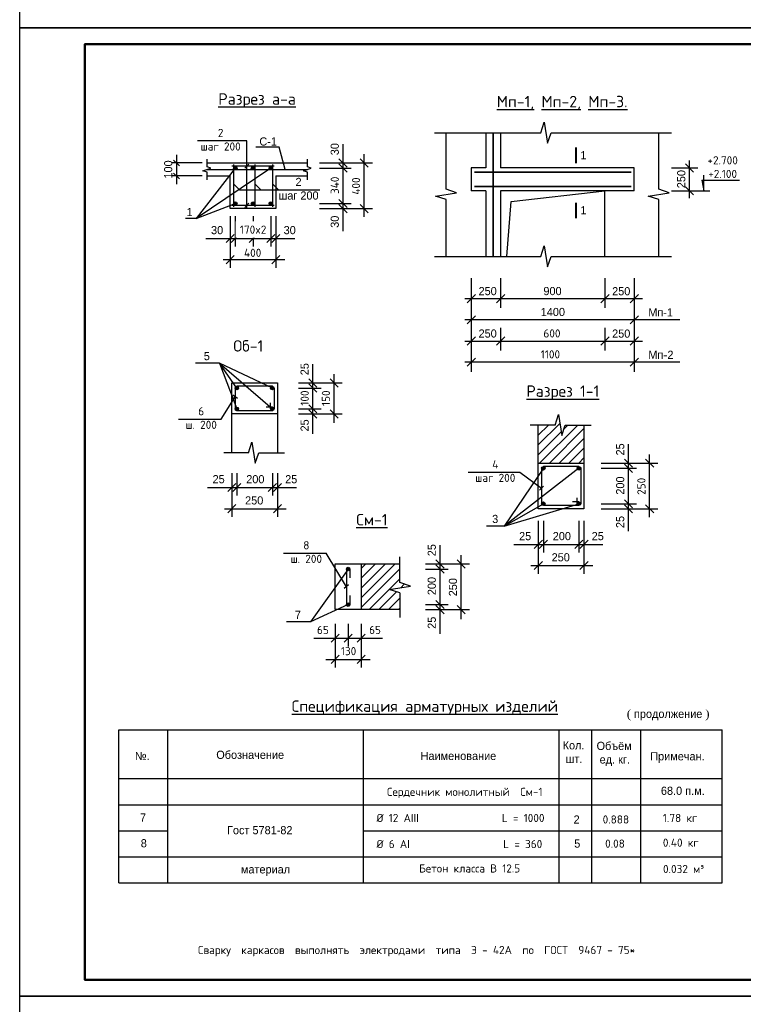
# Model space of a CAD drawing. Header units: millimetres. Extents: x 276090 to 4504742, y 101177 to 478412.
# Tile 9 of 43: x 286610 to 308800, y 160327 to 190527. Entities that reach past the tile are written whole.
import ezdxf

# ---------------------------------------------------------------- set-up
doc = ezdxf.new("R2010")
doc.units = ezdxf.units.MM
doc.header["$LTSCALE"] = 8
doc.styles.add('V@ler@Live', font='isocpeui.ttf', dxfattribs={"height": 250})
doc.dimstyles.new('ISO-25', dxfattribs={"dimtxt": 250, "dimasz": 250, "dimexe": 150, "dimexo": 300, "dimgap": 125, "dimtad": 1, "dimtxsty": 'Standard', "dimblk": 'OBLIQUE', "dimcen": 2.5, "dimdle": 250, "dimadec": 0, "dimazin": 0, "dimtfac": 1, "dimtmove": 0, "dimatfit": 3, "dimldrblk": 'OBLIQUE', "dimfxl": 1, "dimarcsym": 0})

# ---------------------------------------------------------------- blocks, each defined once
blk = doc.blocks.new('_Oblique')
at = {"color": 0, "linetype": 'ByBlock', "lineweight": -2}
blk.add_line((-0.5, -0.5), (0.5, 0.5), dxfattribs=at)
blk = doc.blocks.new('*D220')
at = {"color": 0, "linetype": 'ByBlock', "lineweight": -2, "ltscale": 8, "transparency": 16777216}
for p, q in [((291416, 186383), (291416, 185483)), ((292205, 186133), (291266, 186133)), ((292205, 185733), (291266, 185733))]:
    blk.add_line(p, q, dxfattribs=at)
at = {"layer": 'Defpoints', "color": 0, "linetype": 'ByBlock', "lineweight": -2, "ltscale": 8, "transparency": 16777216}
for p in [(292355, 186133), (291416, 185733), (292355, 185733)]:
    blk.add_point(p, dxfattribs=at)
at = {"color": 0, "linetype": 'ByBlock', "lineweight": -2, "ltscale": 8, "transparency": 16777216, "xscale": 180, "yscale": 180, "zscale": 180}
for p, rotation in [((291416, 186133), 90), ((291416, 185733), 270)]:
    blk.add_blockref('_Oblique', p, dxfattribs=dict(at, rotation=rotation))
at = {"color": 0, "linetype": 'ByBlock', "lineweight": -2, "ltscale": 8, "transparency": 16777216, "insert": (291166, 185933), "char_height": 250, "attachment_point": 5, "rotation": 90}
blk.add_mtext('100', dxfattribs=at)

msp = doc.modelspace()

# ---------------------------------------------------------------- hatches: boundary and pattern name
at = {"ltscale": 8}
h = msp.add_hatch(color=256, dxfattribs=at)
h.dxf.hatch_style = 1
h.paths.add_polyline_path([(293277.989, 185977.494, -1), (293167.249, 185977.494, -1)])
h = msp.add_hatch(color=256, dxfattribs=at)
h.dxf.hatch_style = 1
h.paths.add_polyline_path([(293711.879, 185977.494, 1), (293822.619, 185977.494, 1)])
h = msp.add_hatch(color=256, dxfattribs=at)
h.dxf.hatch_style = 1
h.paths.add_polyline_path([(294256.509, 185977.494, 1), (294367.249, 185977.494, 1)])
h = msp.add_hatch(color=256, dxfattribs=at)
h.dxf.hatch_style = 1
h.paths.add_polyline_path([(293277.989, 184888.234, 1), (293167.249, 184888.234, 1)])
h = msp.add_hatch(color=256, dxfattribs=at)
h.dxf.hatch_style = 1
h.paths.add_polyline_path([(293711.879, 184888.234, -1), (293822.619, 184888.234, -1)])
h = msp.add_hatch(color=256, dxfattribs=at)
h.dxf.hatch_style = 1
h.paths.add_polyline_path([(294256.509, 184888.234, -1), (294367.249, 184888.234, -1)])
h = msp.add_hatch(color=256, dxfattribs=at)
h.dxf.hatch_style = 1
h.paths.add_polyline_path([(293325.095, 179228.671, -1), (293214.355, 179228.671, -1)])
h = msp.add_hatch(color=256, dxfattribs=at)
h.dxf.hatch_style = 1
h.paths.add_polyline_path([(294303.616, 179228.671, 1), (294414.355, 179228.671, 1)])
h = msp.add_hatch(color=256, dxfattribs=at)
h.dxf.hatch_style = 1
h.paths.add_polyline_path([(293325.095, 178589.41, 1), (293214.355, 178589.41, 1)])
h = msp.add_hatch(color=256, dxfattribs=at)
h.dxf.hatch_style = 1
h.paths.add_polyline_path([(294303.616, 178589.41, -1), (294414.355, 178589.41, -1)])
h = msp.add_hatch(dxfattribs=at)
h.set_pattern_fill('JIS_WOOD,_O', color=256, scale=300)
h.set_pattern_definition([(45, (-74694.48, -14924.19), (-150, 150), [])])
h.paths.add_polyline_path([(303914.043, 178094.678), (303341.696, 178094.678), (303230.474, 177775.91), (303130.227, 178421.791), (303026.659, 178094.678), (302514.043, 178094.678), (302514.043, 176923.203), (303914.043, 176923.203)])
h = msp.add_hatch(color=256, dxfattribs=at)
h.dxf.hatch_style = 1
h.paths.add_polyline_path([(302724.783, 176767.833, -1), (302614.043, 176767.833, -1)])
h = msp.add_hatch(color=256, dxfattribs=at)
h.dxf.hatch_style = 1
h.paths.add_polyline_path([(303703.303, 176767.833, 1), (303814.043, 176767.833, 1)])
h = msp.add_hatch(color=256, dxfattribs=at)
h.dxf.hatch_style = 1
h.paths.add_polyline_path([(302724.783, 175678.572, 1), (302614.043, 175678.572, 1)])
h = msp.add_hatch(color=256, dxfattribs=at)
h.dxf.hatch_style = 1
h.paths.add_polyline_path([(303703.303, 175678.572, -1), (303814.043, 175678.572, -1)])
h = msp.add_hatch(color=256, dxfattribs=at)
h.dxf.hatch_style = 1
h.paths.add_polyline_path([(296683.494, 173622.553, 1), (296683.494, 173733.293, 1)])
h = msp.add_hatch(dxfattribs=at)
h.set_pattern_fill('JIS_WOOD,_O', color=256, scale=300)
h.set_pattern_definition([(45, (-83819.68, -14910), (-150, 150), [])])
h.paths.add_polyline_path([(297083.541, 173833.293), (297083.541, 172433.293), (298271.919, 172433.293), (298271.919, 172945.909), (297944.805, 173049.477), (298590.686, 173149.724), (298271.919, 173260.946), (298271.919, 173833.293)])
h = msp.add_hatch(color=256, dxfattribs=at)
h.dxf.hatch_style = 1
h.paths.add_polyline_path([(296683.494, 172644.033, -1), (296683.494, 172533.293, -1)])

# ---------------------------------------------------------------- linework, layer by layer
at = {"lineweight": -3}
for p, q in [((328610.446, 190276.856), (286610.446, 190276.856)), ((302589.549, 187057.689), (302693.117, 187384.803)), ((302693.117, 187384.803), (302793.364, 186738.922)), ((299326.807, 187057.689), (302589.549, 187057.689)), ((299685.187, 185325.803), (299685.187, 187057.689)), ((300908.298, 187057.689), (300908.298, 185980.2)), ((301133.298, 187057.689), (301133.298, 183268.314)), ((301133.298, 185380.2), (301133.298, 187057.689)), ((301133.298, 187057.689), (301133.298, 185980.2)), ((301358.298, 187057.689), (301358.298, 185980.2)), ((302793.364, 186738.922), (302904.586, 187057.689)), ((302904.586, 187057.689), (306603.599, 187057.689)), ((306206.285, 185325.803), (306206.285, 187057.689)), ((306206.285, 185325.803), (306206.285, 187057.689)), ((300908.298, 185980.2), (300458.298, 185980.2)), ((300458.298, 185980.2), (300458.298, 185280.2)), ((301133.298, 185880.2), (301133.298, 185380.2)), ((305458.298, 185980.2), (301358.298, 185980.2)), ((305458.298, 185280.2), (305458.298, 185980.2)), ((299362.247, 185112.878), (300008.128, 185213.125)), ((300008.128, 185213.125), (299685.187, 185325.803)), ((300908.298, 185280.2), (300458.298, 185280.2)), ((300908.298, 185280.2), (300908.298, 183268.314)), ((305458.298, 185280.2), (301358.298, 185280.2)), ((301358.298, 185280.2), (301358.298, 183268.314)), ((301685.459, 184953.038), (304558.298, 185280.2)), ((304558.298, 183268.314), (304558.298, 185280.2)), ((305883.344, 185112.878), (306529.225, 185213.125)), ((306529.225, 185213.125), (306206.285, 185325.803)), ((299685.187, 185010.631), (299362.247, 185112.878)), ((299685.187, 183268.314), (299685.187, 185010.631)), ((301548.234, 183268.314), (301685.459, 184953.038)), ((306206.285, 185010.631), (305883.344, 185112.878)), ((306206.285, 183268.314), (306206.285, 185010.631)), ((302589.549, 183268.314), (302693.117, 183595.427)), ((302693.117, 183595.427), (302793.364, 182949.546)), ((299326.807, 183268.314), (302589.549, 183268.314)), ((302793.364, 182949.546), (302904.586, 183268.314)), ((302904.586, 183268.314), (306603.599, 183268.314)), ((300458.298, 182603.906), (300458.298, 181023.938)), ((301358.298, 182603.906), (301358.298, 181684.882)), ((304558.298, 182603.906), (304558.298, 181684.882)), ((305458.298, 182603.906), (305458.298, 181023.918)), ((300257.862, 181971.696), (305712.336, 181971.696)), ((300333.298, 181846.696), (300583.298, 182096.696)), ((301233.298, 181846.696), (301483.298, 182096.696)), ((304433.298, 181846.696), (304683.298, 182096.696)), ((305333.298, 181846.696), (305583.298, 182096.696)), ((306850.679, 181321.696), (300257.862, 181321.696)), ((300333.298, 181196.696), (300583.298, 181446.696)), ((300458.298, 181303.906), (300458.298, 179723.938)), ((305333.298, 181196.696), (305583.298, 181446.696)), ((305458.298, 181303.906), (305458.298, 179723.918)), ((301358.298, 181074.896), (301358.298, 180384.882)), ((304558.298, 181074.965), (304558.298, 180384.882)), ((300257.862, 180671.696), (305712.336, 180671.696)), ((300333.298, 180546.696), (300583.298, 180796.696)), ((301233.298, 180546.696), (301483.298, 180796.696)), ((304433.298, 180546.696), (304683.298, 180796.696)), ((305333.298, 180546.696), (305583.298, 180796.696)), ((306850.679, 180021.696), (300257.862, 180021.696)), ((300333.298, 179896.696), (300583.298, 180146.696)), ((305333.298, 179896.696), (305583.298, 180146.696)), ((303026.659, 178094.678), (303130.227, 178421.791)), ((303130.227, 178421.791), (303230.474, 177775.91)), ((303230.474, 177775.91), (303341.696, 178094.678)), ((293626.972, 177245.663), (293730.54, 177572.776)), ((293730.54, 177572.776), (293830.787, 176926.895)), ((293830.787, 176926.895), (293942.009, 177245.663)), ((297944.805, 173049.477), (298590.686, 173149.724)), ((298271.919, 172945.909), (297944.805, 173049.477)), ((298590.686, 173149.724), (298271.919, 173260.946)), ((289653.597, 164049.489), (289653.597, 168749.489)), ((289653.597, 168749.489), (308153.597, 168749.489)), ((291153.597, 164049.489), (291153.597, 168749.489)), ((297153.597, 164049.489), (297153.597, 168749.489)), ((303153.597, 164049.489), (303153.597, 168749.489)), ((304153.597, 164049.489), (304153.597, 168749.489)), ((305653.597, 164049.489), (305653.597, 168749.489)), ((308153.597, 164049.489), (308153.597, 168749.489)), ((289653.597, 167249.489), (308153.597, 167249.489)), ((289653.597, 166449.489), (308153.597, 166449.489)), ((289653.597, 165649.489), (291153.597, 165649.489)), ((297153.597, 165649.489), (308153.597, 165649.489)), ((289653.597, 164849.489), (308153.597, 164849.489)), ((289653.597, 164049.489), (308153.597, 164049.489)), ((328610.446, 160576.856), (286610.446, 160576.856))]:
    msp.add_line(p, q, dxfattribs=at)
at = {"lineweight": 35}
for p, q in [((301133.298, 187057.689), (301133.298, 183268.314)), ((300558.298, 185850.2), (305358.298, 185850.2)), ((300558.298, 185410.2), (305358.298, 185410.2))]:
    msp.add_line(p, q, dxfattribs=at)
for p, q in [((293574.708, 186813.217), (292059.551, 186813.217)), ((293574.708, 184763.299), (293574.708, 186813.217)), ((294571.176, 186618.171), (293848.013, 186618.171)), ((294752.969, 185932.864), (294571.176, 186618.171)), ((292227.638, 185892.088), (292471.907, 185973.64)), ((292354.756, 185851.312), (292227.638, 185892.088)), ((292471.907, 185973.64), (292354.756, 186014.416)), ((295309.447, 185892.088), (295553.716, 185973.64)), ((295436.565, 185851.312), (295309.447, 185892.088)), ((295553.716, 185973.64), (295436.565, 186014.416)), ((293348.504, 185309.847), (295812.163, 185309.847)), ((291477.685, 178276.093), (292783.968, 178276.093)), ((300361.955, 176649.987), (301950.824, 176649.987)), ((294702.218, 174165.304), (296008.502, 174165.304))]:
    msp.add_line(p, q)
at = {"ltscale": 8}
for p, q in [((296525.538, 184044.625), (296525.538, 186713.249)), ((297175.538, 184479.596), (297175.538, 186404.54)), ((292354.756, 186014.416), (292354.756, 186252.014)), ((292354.756, 186132.864), (295436.565, 186132.864)), ((293637.108, 186095.264), (293512.308, 185970.464)), ((295436.565, 186014.416), (295436.565, 186252.014)), ((295805.885, 186132.864), (297425.538, 186132.864)), ((307151.419, 185053.141), (307151.419, 186209.727)), ((292354.756, 185613.714), (292354.756, 185851.312)), ((292354.756, 185732.864), (293067.249, 185732.864)), ((293067.249, 184732.864), (293067.249, 185732.864)), ((294467.249, 185732.864), (294467.249, 184732.864)), ((294467.249, 185732.864), (295436.565, 185732.864)), ((295436.565, 185613.714), (295436.565, 185851.312)), ((295805.885, 185977.494), (296775.538, 185977.494)), ((306602.862, 185980.2), (307401.419, 185980.2)), ((307588.919, 185280.2), (307588.919, 185760.558)), ((293348.504, 185309.847), (293167.249, 185491.103)), ((294003.874, 185309.847), (293822.619, 185491.103)), ((294548.504, 185309.847), (294367.249, 185491.103)), ((307530.845, 185608.325), (308679.147, 185608.325)), ((307530.845, 185608.325), (307588.919, 185280.2)), ((306602.862, 185280.2), (307401.419, 185280.2)), ((307401.419, 185280.2), (307776.419, 185280.2)), ((293637.108, 184895.264), (293512.308, 184770.464)), ((295805.885, 184888.234), (296775.538, 184888.234)), ((294467.249, 184732.864), (293067.249, 184732.864)), ((295805.885, 184732.864), (297425.538, 184732.864)), ((292024.043, 184427.323), (291697.142, 184427.323)), ((293067.249, 184503.511), (293067.249, 182918.144)), ((293222.619, 184503.511), (293222.619, 183568.144)), ((293767.249, 184503.511), (293767.249, 183568.144)), ((294311.879, 184503.511), (294311.879, 183568.144)), ((294467.249, 184503.511), (294467.249, 182918.144)), ((292320.863, 183818.144), (295047.634, 183818.144)), ((292846.887, 183168.144), (294738.925, 183168.144)), ((292735.648, 179987.745), (292000.183, 179987.745)), ((293269.725, 179228.671), (292735.648, 179987.745)), ((292735.648, 179987.745), (293269.725, 178589.41)), ((294358.986, 179228.671), (292735.648, 179987.745)), ((292735.648, 179987.745), (294358.986, 178589.41)), ((295602.424, 177828.697), (295602.424, 179964.426)), ((296252.424, 178165.29), (296252.424, 179655.716)), ((293114.355, 177245.663), (293114.355, 179384.04)), ((293114.355, 179384.04), (294514.355, 179384.04)), ((294514.355, 179384.04), (294514.355, 177245.663)), ((295161.491, 179384.04), (296502.424, 179384.04)), ((295161.491, 179228.671), (295852.424, 179228.671)), ((292783.968, 178276.093), (293216.318, 178959.743)), ((293284.78, 178908.732), (293143.253, 179014.184)), ((295161.491, 178589.41), (295852.424, 178589.41)), ((294514.355, 178434.04), (293114.355, 178434.04)), ((295161.491, 178434.04), (296502.424, 178434.04)), ((303026.659, 178094.678), (302268.698, 178094.678)), ((302514.043, 175523.203), (302514.043, 178094.678)), ((303341.696, 178094.678), (304131.212, 178094.678)), ((303914.043, 178094.678), (303914.043, 175523.203)), ((305278.761, 174834.964), (305278.761, 177503.588)), ((293626.972, 177245.663), (292869.01, 177245.663)), ((293942.009, 177245.663), (294731.525, 177245.663)), ((305928.761, 175269.935), (305928.761, 177194.878)), ((302669.413, 176767.833), (301470.837, 174993.097)), ((303758.673, 176767.833), (301470.837, 174993.097)), ((302514.043, 176923.203), (303914.043, 176923.203)), ((304438.55, 176923.203), (306178.761, 176923.203)), ((304438.55, 176767.833), (305528.761, 176767.833)), ((293114.355, 176619.822), (293114.355, 175278.889)), ((293269.725, 176619.822), (293269.725, 175928.889)), ((294358.986, 176619.822), (294358.986, 175928.889)), ((294514.355, 176619.822), (294514.355, 175278.889)), ((301950.824, 176649.987), (302614.043, 176156.409)), ((292367.97, 176178.889), (295094.741, 176178.889)), ((302674.389, 176220.798), (302553.697, 176092.02)), ((292894.199, 175528.889), (294786.031, 175528.889)), ((301470.837, 174993.097), (302669.413, 175678.572)), ((301470.837, 174993.097), (303758.673, 175678.572)), ((303914.043, 175523.203), (302514.043, 175523.203)), ((304438.55, 175678.572), (305528.761, 175678.572)), ((304438.55, 175523.203), (306178.761, 175523.203)), ((301470.837, 174993.097), (300929.733, 174993.097)), ((302514.043, 175152.995), (302514.043, 173533.35)), ((302669.413, 175152.995), (302669.413, 174183.35)), ((303758.673, 175152.995), (303758.673, 174183.35)), ((303914.043, 175152.995), (303914.043, 173533.35)), ((299500.617, 171686.907), (299500.617, 174413.678)), ((301767.657, 174433.35), (304494.428, 174433.35)), ((296628.125, 173133.293), (296008.502, 174165.304)), ((298271.919, 173260.946), (298271.919, 174050.462)), ((300150.617, 172142.972), (300150.617, 174104.968)), ((296683.494, 173677.923), (295529.837, 172054.586)), ((296283.448, 172433.293), (296283.448, 173833.293)), ((296283.448, 173833.293), (298271.919, 173833.293)), ((297083.541, 173833.293), (297083.541, 172433.293)), ((299059.684, 173833.293), (300400.617, 173833.293)), ((299059.684, 173677.923), (299750.617, 173677.923)), ((302288.4, 173783.35), (304185.719, 173783.35)), ((296695.249, 173190.581), (296561.001, 173076.005)), ((298271.919, 172945.909), (298271.919, 172187.947)), ((296683.494, 172588.663), (295529.837, 172054.586)), ((299059.684, 172588.663), (299750.617, 172588.663)), ((298271.919, 172433.293), (296283.448, 172433.293)), ((299059.684, 172433.293), (300400.617, 172433.293)), ((295529.837, 172054.586), (294794.372, 172054.586)), ((296283.448, 171997.519), (296283.448, 170656.585)), ((296683.494, 171997.519), (296683.494, 171306.585)), ((297083.541, 171997.519), (297083.541, 170656.585)), ((295633.204, 171556.585), (297735.067, 171556.585)), ((296003.248, 170906.585), (297355.217, 170906.585))]:
    msp.add_line(p, q, dxfattribs=at)
at = {"lineweight": 40}
for p, q in [((303675.307, 186130.83), (303675.307, 186602.37)), ((303675.307, 184442.13), (303675.307, 184913.671))]:
    msp.add_line(p, q, dxfattribs=at)
at = {"lineweight": 30, "ltscale": 8}
for p, q in [((294417.249, 186032.864), (293117.249, 186032.864)), ((293167.249, 186082.864), (293167.249, 184782.864)), ((293822.619, 186082.864), (293822.619, 184782.864)), ((294367.249, 186082.864), (294367.249, 184782.864)), ((292349.773, 185932.864), (295431.581, 185932.864)), ((294417.249, 184832.864), (293117.249, 184832.864)), ((293214.355, 179228.671), (293214.355, 178589.41)), ((294358.986, 179284.04), (293269.725, 179284.04)), ((294414.355, 179228.671), (294414.355, 178589.41)), ((294358.986, 178534.04), (293269.725, 178534.04)), ((294358.986, 178644.78), (294165.959, 178644.78)), ((294303.616, 178589.41), (294303.616, 178773.587)), ((302614.043, 176767.833), (302614.043, 175678.572)), ((303758.673, 176823.203), (302669.413, 176823.203)), ((303814.043, 176767.833), (303814.043, 175678.572)), ((303703.303, 175678.572), (303703.303, 175862.75)), ((303758.673, 175623.203), (302669.413, 175623.203)), ((303758.673, 175733.942), (303565.647, 175733.942)), ((296628.125, 173677.923), (296628.125, 172588.663)), ((296738.864, 173677.923), (296738.864, 173403.286)), ((296738.864, 172863.3), (296738.864, 172588.663))]:
    msp.add_line(p, q, dxfattribs=at)
at = {"lineweight": -3}
for points in [[(286610.446, 190276.856), (286610.446, 219976.856), (328610.446, 219976.856), (328610.446, 190276.856)], [(286610.446, 160576.856), (286610.446, 190276.856), (328610.446, 190276.856), (328610.446, 160576.856)], [(286610.446, 130876.856), (286610.446, 160576.856), (328610.446, 160576.856), (328610.446, 130876.856)]]:
    msp.add_lwpolyline(points, close=True, dxfattribs=at)
at = {"lineweight": 50}
msp.add_lwpolyline([(328110.446, 161076.856), (288610.446, 161076.856), (288610.446, 189776.856), (328110.446, 189776.856), (328110.446, 161076.856)], dxfattribs=at)
at = {"ltscale": 8}
for centre in [(293222.619, 185977.494), (293767.249, 185977.494), (294311.879, 185977.494), (293222.619, 184888.234), (293767.249, 184888.234), (294311.879, 184888.234), (293269.725, 179228.671), (294358.986, 179228.671), (293269.725, 178589.41), (294358.986, 178589.41), (302669.413, 176767.833), (303758.673, 176767.833), (302669.413, 175678.572), (303758.673, 175678.572), (296683.494, 173677.923), (296683.494, 172588.663)]:
    msp.add_circle(centre, 55.37, dxfattribs=at)

# ---------------------------------------------------------------- block references
at = {"ltscale": 8, "xscale": 250, "yscale": 250, "zscale": 250, "rotation": 90}
for p in [(296525.538, 186132.864), (296525.538, 185977.494), (297175.538, 186132.864), (307151.419, 185980.2), (307151.419, 185280.2), (296525.538, 184888.234), (296525.538, 184732.864), (297175.538, 184732.864), (295602.424, 179384.04), (296252.424, 179384.04), (295602.424, 179228.671), (295602.424, 178589.41), (295602.424, 178434.04), (296252.424, 178434.04), (305278.761, 176923.203), (305928.761, 176923.203), (305278.761, 176767.833), (305278.761, 175678.572), (305278.761, 175523.203), (305928.761, 175523.203), (299500.617, 173833.293), (300150.617, 173833.293), (299500.617, 173677.923), (299500.617, 172588.663), (299500.617, 172433.293), (300150.617, 172433.293)]:
    msp.add_blockref('_Oblique', p, dxfattribs=at)
at = {"ltscale": 8, "xscale": 250, "yscale": 250, "zscale": 250}
for p in [(293067.249, 183818.144), (293222.619, 183818.144), (293767.249, 183818.144), (294311.879, 183818.144), (294467.249, 183818.144), (293067.249, 183168.144), (294467.249, 183168.144), (293114.355, 176178.889), (293269.725, 176178.889), (294358.986, 176178.889), (294514.355, 176178.889), (293114.355, 175528.889), (294514.355, 175528.889), (302514.043, 174433.35), (302669.413, 174433.35), (303758.673, 174433.35), (303914.043, 174433.35), (302514.043, 173783.35), (303914.043, 173783.35), (296283.448, 171556.585), (296683.494, 171556.585), (297083.541, 171556.585), (296283.448, 170906.585), (297083.541, 170906.585)]:
    msp.add_blockref('_Oblique', p, dxfattribs=at)

# ---------------------------------------------------------------- texts
at = {"style": 'V@ler@Live'}
for s, insert, char_height, width, attachment_point in [('{\\fISOCPEUR|b1|i0|c204|p34;\\LРазрез а-а}', (292700.372, 188270.159), 350, 3120.61111, 1), ('{\\fISOCPEUR|b0|i0|c204|p34;2\\Pшаг 200}', (292773.5, 187179.461), 250, 3437.94632, 2), ('{\\fISOCPEUR|b1|i0|c204|p34;Об\\fISOCPEUR|b1|i0|c238|p34;-1}', (293160.525, 180695.805), 350, 1742.95412, 1), ('{\\fISOCPEUR|b1|i0|c204|p34;\\LРазрез 1\\fISOCPEUR|b1|i0|c238|p34;-\\fISOCPEUR|b1|i0|c204|p34;1}', (302147.166, 179309.143), 350, 3120.61111, 1), ('{\\fISOCPEUR|b0|i0|c204|p34;6\\fISOCPEUR|b0|i0|c238|p34;\\P\\fISOCPEUR|b0|i0|c204|p34;ш\\fISOCPEUR|b0|i0|c238|p34;. 200}', (292175.874, 178642.337), 250, 1317.24721, 2), ('{\\fISOCPEUR|b0|i0|c204|p34;4\\fISOCPEUR|b0|i0|c238|p34;\\P\\fISOCPEUR|b0|i0|c204|p34;шаг \\fISOCPEUR|b0|i0|c238|p34;200}', (301194.955, 177016.231), 250, 2011.39155, 2), ('{\\fISOCPEUR|b1|i0|c204|p34;\\LСм\\fISOCPEUR|b1|i0|c238|p34;-1}', (296931.718, 175366.869), 350, 1742.95412, 1), ('{\\fISOCPEUR|b0|i0|c204|p34;8\\fISOCPEUR|b0|i0|c238|p34;\\P\\fISOCPEUR|b0|i0|c204|p34;ш\\fISOCPEUR|b0|i0|c238|p34;. 200}', (295400.407, 174531.548), 250, 1317.24721, 2), ('{\\fISOCPEUR|b0|i0|c204|p34;Сварку  каркасов  выполнять  электродами  типа  Э \\fISOCPEUR|b0|i0|c238|p34;- 42\\fISOCPEUR|b0|i0|c204|p34;А  по  ГОСТ  \\fISOCPEUR|b0|i0|c238|p34;9467 - 75*}', (292077.541, 162117.339), 250, 13654.03595, 1)]:
    msp.add_mtext(s, dxfattribs=dict(at, insert=insert, char_height=char_height, width=width, attachment_point=attachment_point))
at = {"lineweight": -3, "attachment_point": 1, "style": 'V@ler@Live'}
for s, insert, char_height, width in [('{\\fISOCPEUR|b1|i0|c204|p34;\\LМп\\fISOCPEUR|b1|i0|c238|p34;-1, \\fISOCPEUR|b1|i0|c204|p34;Мп\\fISOCPEUR|b1|i0|c238|p34;-2, \\fISOCPEUR|b1|i0|c204|p34;Мп\\fISOCPEUR|b1|i0|c238|p34;-3.}', (301239.625, 188191.407), 350, 4018.86657), ('{\\fISOCPEUR|b0|i0|c204|p34;600}', (302670.444, 181028.618), 250, 140.97526), ('{\\fISOCPEUR|b0|i0|c238|p34;1\\fISOCPEUR|b0|i0|c204|p34;100}', (302588.438, 180386.939), 250, 140.97526), ('{\\fISOCPEUR|b0|i0|c204|p34;Сердечник монолитный  См\\fISOCPEUR|b0|i0|c238|p34;-1}', (297873.828, 166967.879), 250, 5076.60637), ('{\\fISOCPEUR|b0|i0|c238|p34;%%C 12 \\fISOCPEUR|b0|i0|c204|p34;А\\fISOCPEUR|b0|i0|c238|p34;III                L = \\fISOCPEUR|b0|i0|c204|p34;1000}', (297552.069, 166167.879), 250, 5391.06232), ('{\\fISOCPEUR|b0|i0|c204|p34;0.888}', (304487.769, 166121.063), 250, 281.95051), ('{\\fISOCPEUR|b0|i0|c204|p34;1.78 кг}', (306333.537, 166166.942), 250, 1711.34028), ('{\\fISOCPEUR|b0|i0|c238|p34;%%C 6 \\fISOCPEUR|b0|i0|c204|p34;А\\fISOCPEUR|b0|i0|c238|p34;I      \\fISOCPEUR|b0|i0|c204|p34; \\fISOCPEUR|b0|i0|c238|p34;           L = \\fISOCPEUR|b0|i0|c204|p34;360\\fISOCPEUR|b0|i0|c238|p34; }', (297552.069, 165367.879), 250, 5391.06232), ('{\\fISOCPEUR|b0|i0|c238|p34;0\\fISOCPEUR|b0|i0|c204|p34;.08}', (304562.551, 165381.241), 250, 281.95051), ('{\\fISOCPEUR|b0|i0|c204|p34;0.40 кг}', (306333.537, 165409.608), 250, 1711.34028), ('{\\fISOCPEUR|b0|i0|c204|p34;Бетон класса В \\fISOCPEUR|b0|i0|c238|p34;1\\fISOCPEUR|b0|i0|c204|p34;2.\\fISOCPEUR|b0|i0|c238|p34;5}', (298859.484, 164619.43), 250, 3373.77917), ('{\\fISOCPEUR|b0|i0|c238|p34;0\\fISOCPEUR|b0|i0|c204|p34;.032\\fISOCPEUR|b0|i0|c238|p34; \\fISOCPEUR|b0|i0|c204|p34;м\\fISOCPEUR|b0|i0|c238|p34;³}', (306337.609, 164601.151), 250, 1289.43339)]:
    msp.add_mtext(s, dxfattribs=dict(at, insert=insert, char_height=char_height, width=width))
at = {"char_height": 250}
for s, insert, width, attachment_point in [('С-1', (293960.05, 186916.818), 594.24409, 1), ('2\\Pшаг 200', (295162.453, 185676.091), 3437.94632, 2)]:
    msp.add_mtext(s, dxfattribs=dict(at, insert=insert, width=width, attachment_point=attachment_point))
at = {"ltscale": 8, "char_height": 250, "attachment_point": 5, "rotation": 90}
for s, insert in [('30', (296273.014, 186555.881)), ('250', (306898.896, 185637.111)), ('30', (296273.014, 184329.585)), ('25', (295349.901, 179807.058)), ('25', (295349.901, 178082.641)), ('25', (305026.238, 177346.22)), ('200', (305026.238, 176237.681)), ('25', (305026.238, 175119.923)), ('25', (299248.094, 174256.31)), ('200', (299248.094, 173155.334)), ('250', (299898.094, 173120.438)), ('25', (299248.094, 172030.013))]:
    msp.add_mtext(s, dxfattribs=dict(at, insert=insert))
at = {"lineweight": -3, "attachment_point": 1}
for s, insert, char_height, width in [('1', (303804.847, 186496.938), 250, 140.97526), ('1', (303804.847, 184808.239), 250, 140.97526), ('250', (300681.644, 182326.892), 250, 140.97526), ('900', (302670.444, 182328.618), 250, 140.97526), ('250', (304777.719, 182324.192), 250, 140.97526), ('1400', (302588.438, 181686.939), 250, 140.97526), ('Мп-1', (305887.955, 181673.793), 250, 140.97526), ('250', (300681.644, 181026.892), 250, 140.97526), ('250', (304777.719, 181024.192), 250, 140.97526), ('Мп{\\fTimes New Roman|b0|i0|c238|p18;-}2', (305887.955, 180373.793), 250, 140.97526), ('{\\fISOCPEUR|b1|i0|c204|p34;\\LСпецификация арматурных изделий}', (294950.755, 169646.174), 350, 9056.06399), ('{\\fTimes New Roman|b0|i0|c238|p18;( }продолжение {\\fTimes New Roman|b0|i0|c238|p18;)}', (305228.491, 169361.56), 250, 2599.83444), ('Кол.\\P шт.', (303260.789, 168395.349), 250, 812.53542), ('Объём\\P ед. кг.', (304301.486, 168378.156), 250, 1360.10977), ('№.', (290141.785, 168068.074), 250, 573.51385), ('Обозначение', (292638.857, 168104.604), 250, 2518.16011), ('Наименование', (298903.672, 168069.66), 250, 2732.47776), ('Примечан.', (305946.975, 168058.521), 250, 1879.36137), ('68.0{\\fTimes New Roman|b0|i0|c238|p18; }п{\\fTimes New Roman|b0|i0|c238|p18;.}м{\\fTimes New Roman|b0|i0|c238|p18;.}', (306273.901, 167001.151), 250, 1386.51436), ('7', (290298.463, 166179.317), 250, 281.95051), ('2', (303595.105, 166121.063), 250, 281.95051), ('Гост 5781-82', (292968.995, 165793.113), 250, 3001.13283), ('8', (290323.403, 165391.67), 250, 281.95051), ('5', (303616.937, 165382.12), 250, 281.95051), ('материал', (293394.464, 164591.035), 250, 2122.87032)]:
    msp.add_mtext(s, dxfattribs=dict(at, insert=insert, char_height=char_height, width=width))
at = {"insert": (308166.901, 186005.221), "char_height": 250, "attachment_point": 5, "style": 'V@ler@Live'}
msp.add_mtext('{\\fISOCPEUR|b0|i0|c204|p34;+\\fISOCPEUR|b0|i0|c238|p34;2\\fISOCPEUR|b0|i0|c204|p34;.\\fISOCPEUR|b0|i0|c238|p34;700\\fISOCPEUR|b0|i0|c204|p34;\\P+\\fISOCPEUR|b0|i0|c238|p34;2\\fISOCPEUR|b0|i0|c204|p34;.\\fISOCPEUR|b0|i0|c238|p34;100}', dxfattribs=at)
at = {"ltscale": 8, "char_height": 250, "attachment_point": 5, "rotation": 90, "style": 'V@ler@Live'}
for s, insert in [('{\\fISOCPEUR|b0|i0|c204|p34;340}', (296273.014, 185447.342)), ('{\\fISOCPEUR|b0|i0|c204|p34;4\\fISOCPEUR|b0|i0|c238|p34;00}', (296923.014, 185424.127)), ('{\\fISOCPEUR|b0|i0|c204|p34;10\\fISOCPEUR|b0|i0|c238|p34;0}', (295349.901, 178921.491)), ('{\\fISOCPEUR|b0|i0|c204|p34;1\\fISOCPEUR|b0|i0|c238|p34;50}', (295999.901, 178917.949)), ('{\\fISOCPEUR|b0|i0|c204|p34;25\\fISOCPEUR|b0|i0|c238|p34;0}', (305676.238, 176214.465))]:
    msp.add_mtext(s, dxfattribs=dict(at, insert=insert))
at = {"ltscale": 8, "char_height": 250, "attachment_point": 5}
for s, insert in [('1', (291821.382, 184627.802)), ('30', (292663.97, 184070.668)), ('30', (294890.266, 184070.668)), ('5', (292348.798, 180206.983)), ('25', (292711.076, 176431.412)), ('200', (293836.397, 176431.412)), ('25', (294937.373, 176431.412)), ('250', (293801.501, 175781.412)), ('3', (301192.601, 175212.335)), ('25', (302110.763, 174685.874)), ('200', (303236.084, 174685.874)), ('25', (304337.06, 174685.874)), ('250', (303201.188, 174035.874)), ('7', (295142.987, 172273.823))]:
    msp.add_mtext(s, dxfattribs=dict(at, insert=insert))
at = {"ltscale": 8, "char_height": 250, "attachment_point": 5, "style": 'V@ler@Live'}
for s, insert in [('{\\fISOCPEUR|b0|i0|c204|p34;4\\fISOCPEUR|b0|i0|c238|p34;00}', (293754.395, 183376.631)), ('{\\fISOCPEUR|b0|i0|c204|p34;6\\fISOCPEUR|b0|i0|c238|p34;5}', (295908.807, 171809.109)), ('{\\fISOCPEUR|b0|i0|c204|p34;6\\fISOCPEUR|b0|i0|c238|p34;5}', (297506.558, 171809.109)), ('{\\fISOCPEUR|b0|i0|c204|p34;13\\fISOCPEUR|b0|i0|c238|p34;0}', (296695.269, 171159.109))]:
    msp.add_mtext(s, dxfattribs=dict(at, insert=insert))

# ---------------------------------------------------------------- dimensions: what is measured, and where the dimension line sits
at = {"linetype": 'ByBlock', "lineweight": -2, "ltscale": 8}
dim = msp.add_linear_dim(base=(291415.903, 185732.864), p1=(292354.756, 186133.215), p2=(292354.756, 185732.864), angle=90, text='100', dimstyle='ISO-25', override={"dimasz": 180, "dimexo": 150, "dimdec": 0, "dimtdec": 0, "dimfxl": 1.25}, dxfattribs=at)
dim.commit()
dim.dimension.update_dxf_attribs({"geometry": '*D220', "text_midpoint": (291415.903, 185933.04), "dimtype": 160})

# ---------------------------------------------------------------- next in the draw order: texts
at = {"ltscale": 8, "insert": (293768.246, 184087.512), "char_height": 250, "attachment_point": 5, "bg_fill": 2}
msp.add_mtext('{\\fISOCPEUR|b0|i0|c238|p34;1\\fISOCPEUR|b0|i0|c204|p34;7\\fISOCPEUR|b0|i0|c238|p34;0x2}', dxfattribs=at)

# ---------------------------------------------------------------- next in the draw order: linework, layer by layer
at = {"ltscale": 8}
for p, q in [((293222.619, 185977.494), (292024.043, 184427.323)), ((294311.879, 185977.494), (292024.043, 184427.323)), ((292024.043, 184427.323), (293222.619, 184888.234))]:
    msp.add_line(p, q, dxfattribs=at)

doc.saveas('drawing.dxf')
